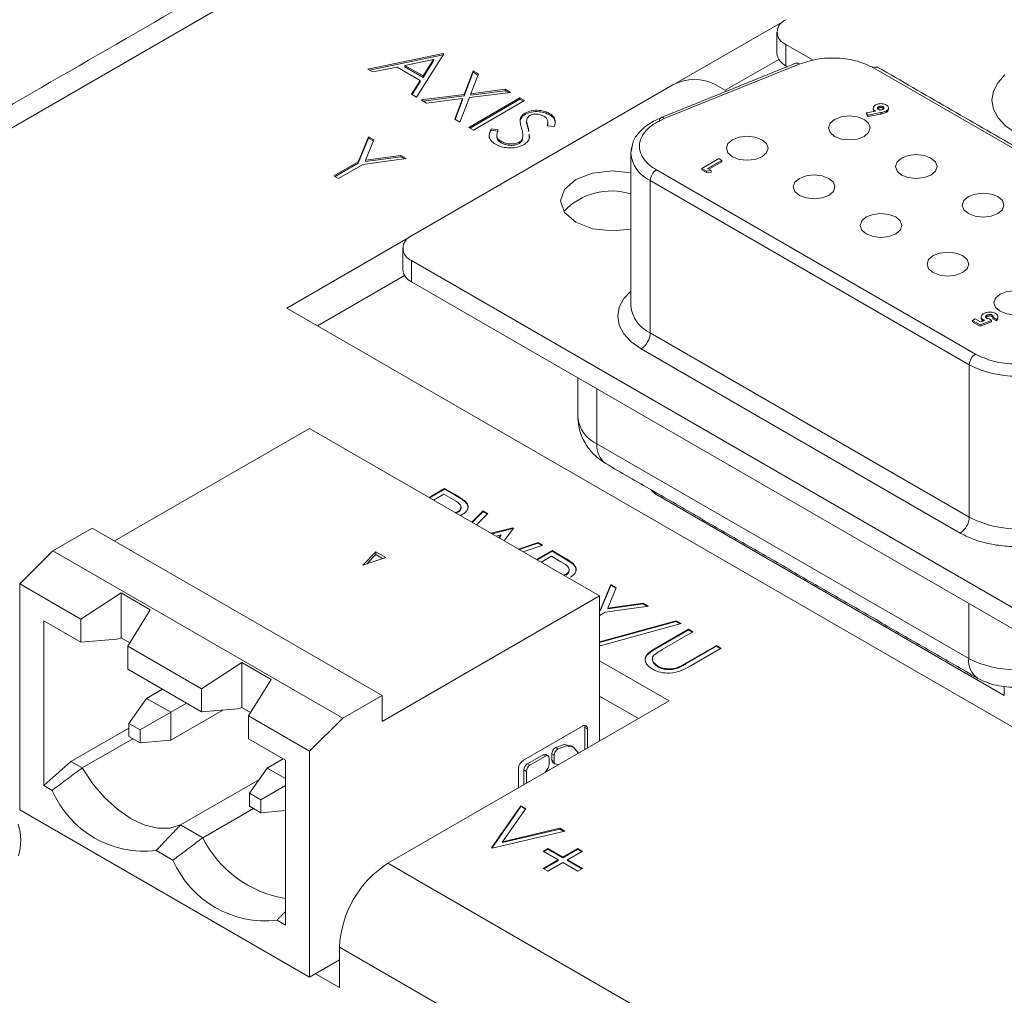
# Model space of a CAD drawing. Header units: inches. Extents: x 0.2 to 16.3, y 0.2 to 11.5.
# Tile 8 of 65: x 1.4 to 2.2, y 2.3 to 3. Entities that reach past the tile are written whole.
import ezdxf

# ---------------------------------------------------------------- set-up
doc = ezdxf.new("R2010")
doc.units = ezdxf.units.IN
doc.header["$MEASUREMENT"] = 0

msp = doc.modelspace()

# ---------------------------------------------------------------- linework, layer by layer
at = {"color": 7, "linetype": 'Continuous', "lineweight": 15}
for p, q in [((2.92775, 3.81703), (1.08173, 2.75135)), ((2.00777, 3.0255), (1.92461, 2.9775)), ((2.03045, 2.99542), (2.00945, 3.00754)), ((2.00945, 3.00754), (2.00945, 2.99121)), ((1.68833, 2.98865), (1.74625, 3.00057)), ((1.6897, 2.98786), (1.74625, 2.99949)), ((1.7388, 2.99602), (1.71668, 2.99147)), ((1.74675, 3.00028), (1.7256, 2.96713)), ((1.73072, 2.98336), (1.7388, 2.99602)), ((1.7388, 2.99495), (1.7388, 2.99602)), ((1.74625, 3.00057), (1.74675, 3.00028)), ((1.74625, 2.99949), (1.74625, 3.00057)), ((1.74625, 2.99949), (1.74625, 2.99949)), ((2.00403, 2.99613), (1.9629, 2.97238)), ((1.69218, 2.98642), (1.68833, 2.98865)), ((1.71074, 2.99025), (1.69218, 2.98642)), ((1.72855, 2.97996), (1.71074, 2.99025)), ((1.71668, 2.9904), (1.71668, 2.99147)), ((1.71668, 2.99147), (1.73072, 2.98336)), ((1.71668, 2.9904), (1.73072, 2.98229)), ((1.73072, 2.98229), (1.7388, 2.99495)), ((2.01971, 2.99248), (1.916, 2.95058)), ((2.00945, 2.99121), (2.0106, 2.99055)), ((2.29087, 2.86607), (2.07691, 2.98959)), ((1.73072, 2.98229), (1.73072, 2.98336)), ((1.76224, 2.96911), (1.76916, 2.98734)), ((1.76224, 2.96804), (1.76916, 2.98627)), ((1.77323, 2.98499), (1.76745, 2.96977)), ((1.76916, 2.98734), (1.77323, 2.98499)), ((1.76916, 2.98627), (1.76916, 2.98734)), ((1.76916, 2.98627), (1.7729, 2.98411)), ((1.72177, 2.96934), (1.72855, 2.97996)), ((1.72191, 2.86059), (1.92273, 2.97652)), ((1.72227, 2.96905), (1.72855, 2.97889)), ((1.72855, 2.97889), (1.72855, 2.97996)), ((1.76745, 2.96977), (1.7938, 2.97311)), ((1.7938, 2.97311), (1.79787, 2.97077)), ((1.7938, 2.97204), (1.7938, 2.97311)), ((1.95573, 2.97652), (1.96403, 2.97173)), ((1.7256, 2.96713), (1.72177, 2.96934)), ((1.72938, 2.96495), (1.76224, 2.96911)), ((1.7309, 2.96407), (1.76224, 2.96804)), ((1.76109, 2.9661), (1.73344, 2.9626)), ((1.75502, 2.95015), (1.76109, 2.9661)), ((1.76631, 2.96676), (1.75909, 2.9478)), ((1.76109, 2.96503), (1.76109, 2.9661)), ((1.76224, 2.96804), (1.76224, 2.96911)), ((1.76589, 2.94387), (1.80517, 2.96655)), ((1.79787, 2.97077), (1.76631, 2.96676)), ((1.76682, 2.94334), (1.80517, 2.96548)), ((1.76745, 2.9687), (1.7938, 2.97204)), ((1.76745, 2.9687), (1.76745, 2.96977)), ((1.7938, 2.97204), (1.79635, 2.97057)), ((1.80517, 2.96655), (1.8087, 2.96451)), ((1.80517, 2.96548), (1.80517, 2.96655)), ((1.80517, 2.96548), (1.80777, 2.96398)), ((1.73344, 2.9626), (1.72938, 2.96495)), ((1.75536, 2.94995), (1.76109, 2.96503)), ((1.8087, 2.96451), (1.76941, 2.94184)), ((2.08067, 2.95969), (2.08067, 2.9586)), ((2.08424, 2.95978), (2.08424, 2.95869)), ((1.8091, 2.95379), (1.8091, 2.95486)), ((1.82795, 2.95349), (1.82795, 2.95457)), ((2.07145, 2.95516), (2.07824, 2.95643)), ((2.07248, 2.95334), (2.07145, 2.95516)), ((2.07145, 2.95516), (2.07145, 2.95407)), ((2.07145, 2.95407), (2.07248, 2.95225)), ((2.08238, 2.9552), (2.07248, 2.95334)), ((2.07248, 2.95225), (2.08238, 2.95411)), ((2.07248, 2.95334), (2.07248, 2.95225)), ((2.08238, 2.9552), (2.08238, 2.95411)), ((2.08651, 2.95536), (2.08651, 2.95645)), ((1.75909, 2.9478), (1.75502, 2.95015)), ((1.76941, 2.94184), (1.76589, 2.94387)), ((1.80531, 2.94907), (1.80531, 2.95014)), ((1.8103, 2.94742), (1.8103, 2.9485)), ((1.81167, 2.94212), (1.81167, 2.94319)), ((1.83176, 2.94468), (1.82616, 2.94513)), ((1.68089, 2.91748), (1.68891, 2.93665)), ((1.68089, 2.91641), (1.68891, 2.93557)), ((1.68891, 2.93665), (1.69295, 2.93432)), ((1.68891, 2.93557), (1.68891, 2.93665)), ((1.68891, 2.93557), (1.69258, 2.93345)), ((1.78304, 2.94272), (1.78835, 2.94195)), ((1.78304, 2.94165), (1.78304, 2.94272)), ((1.78304, 2.94165), (1.78835, 2.94088)), ((1.80723, 2.93456), (1.80723, 2.93564)), ((1.69295, 2.93432), (1.68639, 2.91861)), ((1.79043, 2.93212), (1.79043, 2.9332)), ((1.80478, 2.93152), (1.80478, 2.9326)), ((1.71762, 2.92007), (1.68441, 2.91544)), ((1.68639, 2.91861), (1.71358, 2.9224)), ((1.68639, 2.91754), (1.71358, 2.92133)), ((1.71358, 2.9224), (1.71762, 2.92007)), ((1.71358, 2.92133), (1.71358, 2.9224)), ((1.71358, 2.92133), (1.71612, 2.91987)), ((1.66222, 2.9067), (1.68089, 2.91748)), ((1.66314, 2.90616), (1.68089, 2.91641)), ((1.68441, 2.91544), (1.66574, 2.90466)), ((1.68089, 2.91641), (1.68089, 2.91748)), ((1.68639, 2.91754), (1.68639, 2.91861)), ((1.94478, 2.91233), (1.95792, 2.91992)), ((1.96028, 2.91856), (1.94933, 2.91223)), ((1.95027, 2.91169), (1.96028, 2.91747)), ((1.95792, 2.91992), (1.96028, 2.91856)), ((1.96028, 2.91856), (1.96028, 2.91747)), ((1.66574, 2.90466), (1.66222, 2.9067)), ((1.91003, 2.91122), (2.15511, 2.76974)), ((1.94843, 2.91023), (1.94478, 2.91233)), ((1.94478, 2.91233), (1.94478, 2.91124)), ((1.94478, 2.91124), (1.94843, 2.90914)), ((1.95203, 2.91068), (1.94843, 2.91023)), ((1.94843, 2.91023), (1.94843, 2.90914)), ((1.94843, 2.90914), (1.95203, 2.90959)), ((1.94933, 2.91223), (1.95203, 2.91068)), ((1.95203, 2.91068), (1.95203, 2.90959)), ((1.90532, 2.90305), (2.15039, 2.76157)), ((1.90532, 2.78602), (1.90532, 2.90305)), ((1.72023, 2.85951), (1.62597, 2.8051)), ((2.26073, 2.53049), (1.72191, 2.84155)), ((1.72191, 2.84155), (1.72191, 2.82521)), ((1.71649, 2.83013), (1.64954, 2.79149)), ((1.72191, 2.82521), (2.26073, 2.51416)), ((1.62597, 2.8051), (2.9789, 2.02406)), ((2.16393, 2.79956), (2.16393, 2.79847)), ((2.16796, 2.79969), (2.16796, 2.7986)), ((2.15275, 2.79563), (2.15494, 2.7969)), ((2.15873, 2.79218), (2.15275, 2.79563)), ((2.15275, 2.79563), (2.15275, 2.79455)), ((2.15275, 2.79455), (2.15873, 2.79109)), ((2.15494, 2.7969), (2.15906, 2.79452)), ((2.16757, 2.7955), (2.15873, 2.79218)), ((2.15873, 2.79109), (2.16757, 2.79441)), ((2.15873, 2.79218), (2.15873, 2.79109)), ((2.15906, 2.79452), (2.16205, 2.79566)), ((2.16111, 2.79606), (2.16111, 2.79531)), ((2.16604, 2.79691), (2.16757, 2.7955)), ((2.16757, 2.7955), (2.16757, 2.79441)), ((2.17128, 2.79641), (2.16859, 2.79797)), ((2.16859, 2.79797), (2.16859, 2.79688)), ((2.16859, 2.79688), (2.17128, 2.79532)), ((2.17128, 2.79641), (2.17128, 2.79532)), ((2.15039, 2.64454), (1.90532, 2.78602)), ((2.14332, 2.63229), (1.89824, 2.77377)), ((2.15039, 2.76157), (2.15039, 2.64454)), ((1.86428, 2.70084), (1.86428, 2.74303)), ((1.49374, 2.62618), (1.64351, 2.71264)), ((1.64351, 2.71264), (1.86623, 2.58407)), ((1.86428, 2.70084), (2.14995, 2.53592)), ((1.73531, 2.65965), (1.74718, 2.6665)), ((1.73578, 2.65938), (1.74718, 2.66596)), ((1.74718, 2.6665), (1.75488, 2.66206)), ((1.74718, 2.66596), (1.74718, 2.6665)), ((1.74718, 2.66596), (1.75488, 2.66151)), ((1.90953, 2.66344), (1.90953, 2.66219)), ((1.74668, 2.66214), (1.73883, 2.65761)), ((1.75386, 2.65799), (1.74668, 2.66214)), ((1.75488, 2.66151), (1.75488, 2.66206)), ((1.76324, 2.65601), (1.76324, 2.65655)), ((2.17729, 2.50761), (1.90953, 2.66219)), ((1.75728, 2.64795), (1.75728, 2.64849)), ((1.76818, 2.64067), (1.7769, 2.64935)), ((1.76853, 2.64047), (1.7769, 2.6488)), ((1.7769, 2.64935), (1.78054, 2.64725)), ((1.7769, 2.6488), (1.7769, 2.64935)), ((1.7769, 2.6488), (1.78019, 2.6469)), ((1.78054, 2.64725), (1.77183, 2.63856)), ((1.4463, 2.61872), (1.47648, 2.63614)), ((1.47648, 2.63614), (1.69919, 2.50757)), ((1.78307, 2.63207), (1.79966, 2.63621)), ((1.78373, 2.63169), (1.79966, 2.63566)), ((1.80017, 2.63591), (1.79296, 2.62637)), ((1.79966, 2.63621), (1.80017, 2.63591)), ((1.79966, 2.63566), (1.79966, 2.63621)), ((1.79966, 2.63566), (1.79989, 2.63553)), ((1.79057, 2.63079), (1.78689, 2.62987)), ((1.78897, 2.62867), (1.79057, 2.63079)), ((1.78926, 2.6285), (1.79057, 2.63024)), ((1.79057, 2.63024), (1.79057, 2.63079)), ((1.4463, 2.61872), (1.4208, 2.59328)), ((1.66901, 2.49015), (1.4463, 2.61872)), ((1.69453, 2.61783), (1.68434, 2.60764)), ((1.70199, 2.61352), (1.69453, 2.61783)), ((1.69453, 2.61783), (1.69453, 2.61569)), ((1.80404, 2.61997), (1.81912, 2.62497)), ((1.80464, 2.61962), (1.81912, 2.62443)), ((1.82273, 2.62289), (1.80765, 2.61788)), ((1.8179, 2.61197), (1.82978, 2.61882)), ((1.81837, 2.61169), (1.82978, 2.61828)), ((1.81912, 2.62497), (1.82273, 2.62289)), ((1.81912, 2.62443), (1.81912, 2.62497)), ((1.81912, 2.62443), (1.82213, 2.62269)), ((1.82978, 2.61882), (1.83764, 2.61428)), ((1.82978, 2.61828), (1.82978, 2.61882)), ((1.82978, 2.61828), (1.83764, 2.61374)), ((1.68434, 2.60764), (1.70199, 2.61352)), ((1.69453, 2.61569), (1.68756, 2.60871)), ((1.69964, 2.61274), (1.69453, 2.61569)), ((1.82927, 2.61446), (1.82143, 2.60993)), ((1.83664, 2.61021), (1.82927, 2.61446)), ((1.83764, 2.61374), (1.83764, 2.61428)), ((1.846, 2.60829), (1.846, 2.60884)), ((1.84043, 2.60001), (1.84043, 2.60055)), ((1.46767, 2.56623), (1.4208, 2.59328)), ((1.4208, 2.59328), (1.4208, 2.41969)), ((1.86709, 2.57349), (1.8751, 2.59265)), ((1.86709, 2.57294), (1.8751, 2.59211)), ((1.87914, 2.59032), (1.87259, 2.57462)), ((1.8751, 2.59265), (1.87914, 2.59032)), ((1.8751, 2.59211), (1.8751, 2.59265)), ((1.8751, 2.59211), (1.87896, 2.58988)), ((1.46767, 2.56623), (1.49866, 2.58634)), ((1.49866, 2.58634), (1.52112, 2.57337)), ((1.49866, 2.58634), (1.49866, 2.55184)), ((1.69919, 2.48764), (1.86623, 2.58407)), ((1.86623, 2.58407), (1.86623, 2.47243)), ((1.52112, 2.57337), (1.50386, 2.54534)), ((1.86623, 2.57299), (1.86709, 2.57349)), ((1.86623, 2.57245), (1.86709, 2.57294)), ((1.86709, 2.57294), (1.86709, 2.57349)), ((1.90381, 2.57608), (1.87061, 2.57145)), ((1.87259, 2.57462), (1.89977, 2.57841)), ((1.87259, 2.57407), (1.89977, 2.57787)), ((1.87259, 2.57407), (1.87259, 2.57462)), ((1.89977, 2.57841), (1.90381, 2.57608)), ((1.89977, 2.57787), (1.89977, 2.57841)), ((1.89977, 2.57787), (1.90305, 2.57598)), ((2.14995, 2.57811), (2.14995, 2.53592)), ((1.43936, 2.43834), (1.43936, 2.56489)), ((1.46767, 2.54855), (1.43936, 2.56489)), ((1.46767, 2.54855), (1.46767, 2.56623)), ((1.87061, 2.57145), (1.86623, 2.56892)), ((1.86623, 2.54875), (1.92528, 2.56485)), ((1.92528, 2.56485), (1.92899, 2.56271)), ((1.92528, 2.56431), (1.92528, 2.56485)), ((1.86623, 2.54821), (1.92528, 2.56431)), ((1.92899, 2.56271), (1.86673, 2.54574)), ((1.91081, 2.54465), (1.93453, 2.55835)), ((1.91081, 2.54411), (1.93453, 2.5578)), ((1.92528, 2.56431), (1.92835, 2.56253)), ((1.93453, 2.55835), (1.93806, 2.55631)), ((1.93453, 2.5578), (1.93453, 2.55835)), ((1.93453, 2.5578), (1.93759, 2.55604)), ((1.49539, 2.55079), (1.46767, 2.54855)), ((1.49866, 2.55184), (1.49539, 2.55079)), ((1.50544, 2.54792), (1.49866, 2.55184)), ((1.93806, 2.55631), (1.91452, 2.54272)), ((1.50386, 2.54534), (1.56046, 2.51266)), ((1.50386, 2.54534), (1.50386, 2.52766)), ((1.86673, 2.54574), (1.86623, 2.54603)), ((1.91081, 2.54411), (1.91081, 2.54465)), ((1.93265, 2.53226), (1.95619, 2.54584)), ((1.93265, 2.53171), (1.95619, 2.5453)), ((1.95972, 2.54381), (1.93599, 2.53011)), ((1.95619, 2.54584), (1.95972, 2.54381)), ((1.95619, 2.5453), (1.95619, 2.54584)), ((1.95619, 2.5453), (1.95924, 2.54354)), ((1.91975, 2.50333), (1.86623, 2.53423)), ((1.90323, 2.53892), (1.90323, 2.53947)), ((1.50386, 2.52766), (1.56046, 2.49498)), ((1.56046, 2.51266), (1.59146, 2.53277)), ((1.59146, 2.53277), (1.61391, 2.5198)), ((1.59146, 2.49827), (1.59146, 2.53277)), ((1.91105, 2.52949), (1.91105, 2.53004)), ((1.92615, 2.52842), (1.92615, 2.52897)), ((1.93265, 2.53171), (1.93265, 2.53226)), ((1.61391, 2.5198), (1.59665, 2.49177)), ((1.51824, 2.50531), (1.5304, 2.51233)), ((1.56046, 2.49498), (1.56046, 2.51266)), ((2.17729, 2.51434), (2.17729, 2.50761)), ((1.51824, 2.50531), (1.50465, 2.48598)), ((1.51824, 2.50531), (1.5368, 2.4946)), ((1.66901, 2.49015), (1.69919, 2.50757)), ((1.69919, 2.50757), (1.69919, 2.48764)), ((1.89618, 2.48973), (1.86623, 2.50702)), ((1.54896, 2.50162), (1.5368, 2.4946)), ((1.58819, 2.49722), (1.56046, 2.49498)), ((1.59146, 2.49827), (1.58819, 2.49722)), ((1.59824, 2.49435), (1.59146, 2.49827)), ((1.70377, 2.37865), (1.91975, 2.50333)), ((1.5368, 2.4946), (1.51327, 2.48101)), ((1.57688, 2.4963), (1.5368, 2.47316)), ((1.5368, 2.47316), (1.5368, 2.4946)), ((1.64351, 2.46472), (1.59665, 2.49177)), ((1.59665, 2.49177), (1.59665, 2.47409)), ((1.64351, 2.46472), (1.66901, 2.49015)), ((1.46014, 2.45676), (1.50465, 2.48246)), ((1.51327, 2.48101), (1.50465, 2.48598)), ((1.50465, 2.48598), (1.50465, 2.47604)), ((1.80777, 2.45774), (1.85323, 2.48398)), ((1.85509, 2.46601), (1.85509, 2.48291)), ((1.85509, 2.48291), (1.85695, 2.48184)), ((1.85695, 2.48184), (1.85695, 2.46708)), ((1.46869, 2.45183), (1.50764, 2.47431)), ((1.51327, 2.47106), (1.50465, 2.47604)), ((1.51327, 2.47106), (1.51327, 2.48101)), ((1.62496, 2.45775), (1.59665, 2.47409)), ((1.5368, 2.47316), (1.51327, 2.47106)), ((1.8324, 2.46749), (1.83263, 2.46761)), ((1.83426, 2.46641), (1.8324, 2.46749)), ((1.83448, 2.46654), (1.83263, 2.46761)), ((1.83448, 2.46654), (1.83426, 2.46641)), ((1.61104, 2.45174), (1.6232, 2.45876)), ((1.64351, 2.29112), (1.64351, 2.46472)), ((1.81101, 2.45513), (1.82294, 2.46202)), ((1.81286, 2.45406), (1.82479, 2.46095)), ((1.82479, 2.46095), (1.82294, 2.46202)), ((1.82758, 2.45934), (1.82758, 2.45446)), ((1.82962, 2.45777), (1.82962, 2.46266)), ((1.83147, 2.46159), (1.82962, 2.46266)), ((1.83147, 2.46159), (1.83147, 2.4567)), ((1.43936, 2.43834), (1.46014, 2.45676)), ((1.46014, 2.45676), (1.46869, 2.45183)), ((1.59745, 2.43241), (1.61104, 2.45174)), ((1.62496, 2.4437), (1.61104, 2.45174)), ((1.62496, 2.45775), (1.62496, 2.3312)), ((1.80405, 2.43654), (1.80405, 2.4513)), ((1.81286, 2.45406), (1.81101, 2.45513)), ((1.83147, 2.4567), (1.82962, 2.45777)), ((1.83489, 2.45435), (1.83304, 2.45471)), ((1.80822, 2.43895), (1.80822, 2.45031)), ((1.81008, 2.44924), (1.80822, 2.45031)), ((1.81008, 2.44924), (1.81008, 2.44002)), ((1.44578, 2.43463), (1.43936, 2.43834)), ((1.54439, 2.40812), (1.60495, 2.44308)), ((1.62496, 2.43835), (1.60606, 2.42744)), ((1.60606, 2.42744), (1.59745, 2.43241)), ((1.59745, 2.43241), (1.59745, 2.42247)), ((1.59745, 2.42247), (1.60606, 2.41749)), ((1.60606, 2.41749), (1.60606, 2.42744)), ((1.78321, 2.3905), (1.80587, 2.42277)), ((1.78348, 2.39034), (1.80587, 2.42222)), ((1.80587, 2.42277), (1.80965, 2.42059)), ((1.80587, 2.42222), (1.80587, 2.42277)), ((1.80587, 2.42222), (1.80938, 2.4202)), ((1.4208, 2.41969), (1.64351, 2.29112)), ((1.60043, 2.42074), (1.56148, 2.39826)), ((1.62496, 2.41918), (1.60606, 2.41749)), ((1.80965, 2.42059), (1.79178, 2.39516)), ((1.42106, 2.40278), (1.41956, 2.40877)), ((1.54439, 2.40812), (1.56148, 2.39826)), ((1.42162, 2.39642), (1.42106, 2.40278)), ((1.83961, 2.40329), (1.78371, 2.3902)), ((1.79178, 2.39516), (1.83584, 2.40547)), ((1.79178, 2.39461), (1.83584, 2.40492)), ((1.83584, 2.40547), (1.83961, 2.40329)), ((1.83584, 2.40492), (1.83584, 2.40547)), ((1.83584, 2.40492), (1.83894, 2.40313)), ((1.42124, 2.39005), (1.42162, 2.39642)), ((1.78371, 2.3902), (1.78321, 2.3905)), ((1.79178, 2.39461), (1.79178, 2.39516)), ((1.41996, 2.38425), (1.42124, 2.39005)), ((1.53858, 2.38106), (1.52574, 2.38847)), ((1.82299, 2.38788), (1.82652, 2.38991)), ((1.83458, 2.38119), (1.82299, 2.38788)), ((1.82347, 2.38761), (1.82652, 2.38937)), ((1.82652, 2.38991), (1.8381, 2.38323)), ((1.82652, 2.38937), (1.82652, 2.38991)), ((1.82652, 2.38937), (1.8381, 2.38268)), ((1.8381, 2.38323), (1.84969, 2.38991)), ((1.8381, 2.38268), (1.84969, 2.38937)), ((1.8381, 2.38268), (1.8381, 2.38323)), ((1.85321, 2.38788), (1.84163, 2.38119)), ((1.84969, 2.38991), (1.85321, 2.38788)), ((1.84969, 2.38937), (1.84969, 2.38991)), ((1.84969, 2.38937), (1.85274, 2.38761)), ((1.70377, 2.37865), (2.20185, 2.09111)), ((1.82299, 2.3745), (1.83458, 2.38119)), ((1.82347, 2.37423), (1.83458, 2.38065)), ((1.8381, 2.37916), (1.82652, 2.37247)), ((1.83458, 2.38065), (1.83458, 2.38119)), ((1.84969, 2.37247), (1.8381, 2.37916)), ((1.84163, 2.38119), (1.85321, 2.3745)), ((1.84163, 2.38065), (1.84163, 2.38119)), ((1.84163, 2.38065), (1.85274, 2.37423)), ((1.82652, 2.37247), (1.82299, 2.3745)), ((1.85321, 2.3745), (1.84969, 2.37247)), ((1.62496, 2.3312), (1.61854, 2.3349)), ((1.66652, 2.28312), (1.66652, 2.31415)), ((1.66652, 2.31415), (2.20185, 2.00511)), ((1.66652, 2.3044), (1.64351, 2.29112)), ((1.64809, 2.29376), (1.66652, 2.28312))]:
    msp.add_line(p, q, dxfattribs=at)
at = {"color": 7, "linetype": 'Continuous', "lineweight": 15, "flags": 128}
for points in [[(2.07691, 2.98959), (2.07783, 2.99002), (2.07871, 2.99022), (2.07953, 2.99019), (2.08024, 2.98992), (2.08024, 2.98992)], [(2.18579, 2.93976), (2.17816, 2.94513), (2.17249, 2.95125), (2.169, 2.95789), (2.16782, 2.9648), (2.169, 2.97171), (2.17249, 2.97835), (2.17782, 2.98418)], [(1.916, 2.95058), (1.91525, 2.95109), (1.91454, 2.95137), (1.91387, 2.95141), (1.9133, 2.95121), (1.91282, 2.95078), (1.91247, 2.95013), (1.91225, 2.94929), (1.91218, 2.94828)], [(2.04695, 2.95001), (2.04348, 2.94702), (2.04226, 2.94348), (2.04348, 2.93995), (2.04695, 2.93695), (2.05214, 2.93495), (2.05826, 2.93424), (2.06438, 2.93495), (2.06957, 2.93695), (2.07304, 2.93995), (2.07426, 2.94348), (2.07304, 2.94702), (2.06957, 2.95001), (2.06438, 2.95201), (2.05826, 2.95272), (2.05214, 2.95201), (2.04695, 2.95001)], [(1.96846, 2.93436), (1.96499, 2.93137), (1.96377, 2.92783), (1.96499, 2.9243), (1.96846, 2.9213), (1.97365, 2.9193), (1.97977, 2.9186), (1.98589, 2.9193), (1.99108, 2.9213), (1.99455, 2.9243), (1.99577, 2.92783), (1.99455, 2.93137), (1.99108, 2.93436), (1.98589, 2.93637), (1.97977, 2.93707), (1.97365, 2.93637), (1.96846, 2.93436)], [(1.89099, 2.92891), (1.89048, 2.92659), (1.89028, 2.92401)], [(2.09833, 2.92035), (2.09486, 2.91735), (2.09364, 2.91382), (2.09486, 2.91028), (2.09833, 2.90729), (2.10352, 2.90529), (2.10964, 2.90458), (2.11577, 2.90529), (2.12096, 2.90729), (2.12442, 2.91028), (2.12564, 2.91382), (2.12442, 2.91735), (2.12096, 2.92035), (2.11577, 2.92235), (2.10964, 2.92306), (2.10352, 2.92235), (2.09833, 2.92035)], [(1.89028, 2.90903), (1.8763, 2.91049), (1.86099, 2.90873), (1.84801, 2.90373), (1.83934, 2.89624), (1.8363, 2.8874), (1.83934, 2.87856), (1.84801, 2.87107), (1.86099, 2.86607), (1.8763, 2.86431), (1.89028, 2.86577)], [(2.01984, 2.9047), (2.01637, 2.90171), (2.01515, 2.89817), (2.01637, 2.89464), (2.01984, 2.89164), (2.02503, 2.88964), (2.03115, 2.88893), (2.03728, 2.88964), (2.04247, 2.89164), (2.04594, 2.89464), (2.04715, 2.89817), (2.04594, 2.90171), (2.04247, 2.9047), (2.03728, 2.9067), (2.03115, 2.90741), (2.02503, 2.9067), (2.01984, 2.9047)], [(2.14971, 2.89069), (2.14624, 2.88769), (2.14503, 2.88416), (2.14624, 2.88062), (2.14971, 2.87762), (2.1549, 2.87562), (2.16103, 2.87492), (2.16715, 2.87562), (2.17234, 2.87762), (2.17581, 2.88062), (2.17703, 2.88416), (2.17581, 2.88769), (2.17234, 2.89069), (2.16715, 2.89269), (2.16103, 2.89339), (2.1549, 2.89269), (2.14971, 2.89069)], [(2.07122, 2.87504), (2.06775, 2.87204), (2.06654, 2.86851), (2.06775, 2.86497), (2.07122, 2.86198), (2.07641, 2.85997), (2.08254, 2.85927), (2.08866, 2.85997), (2.09385, 2.86198), (2.09732, 2.86497), (2.09854, 2.86851), (2.09732, 2.87204), (2.09385, 2.87504), (2.08866, 2.87704), (2.08254, 2.87774), (2.07641, 2.87704), (2.07122, 2.87504)], [(2.12261, 2.84538), (2.11914, 2.84238), (2.11792, 2.83885), (2.11914, 2.83531), (2.12261, 2.83231), (2.1278, 2.83031), (2.13392, 2.82961), (2.14004, 2.83031), (2.14523, 2.83231), (2.1487, 2.83531), (2.14992, 2.83885), (2.1487, 2.84238), (2.14523, 2.84538), (2.14004, 2.84738), (2.13392, 2.84808), (2.1278, 2.84738), (2.12261, 2.84538)], [(1.89824, 2.77377), (1.89062, 2.77913), (1.88495, 2.78525), (1.88146, 2.7919), (1.88028, 2.7988), (1.88146, 2.80571), (1.88495, 2.81235), (1.89028, 2.81818)], [(2.17399, 2.81571), (2.17052, 2.81272), (2.1693, 2.80918), (2.17052, 2.80565), (2.17399, 2.80265), (2.17918, 2.80065), (2.1853, 2.79995), (2.19143, 2.80065), (2.19662, 2.80265), (2.20009, 2.80565), (2.2013, 2.80918), (2.20009, 2.81272), (2.19662, 2.81571), (2.19143, 2.81772), (2.1853, 2.81842), (2.17918, 2.81772), (2.17399, 2.81571)], [(1.90953, 2.66219), (1.90726, 2.66382), (1.90568, 2.66566)], [(1.83263, 2.46761), (1.83906, 2.46985), (1.84448, 2.46879)], [(1.85014, 2.46315), (1.85, 2.46348), (1.84637, 2.4677), (1.84092, 2.46878), (1.83448, 2.46654)], [(1.54439, 2.40812), (1.53615, 2.40558), (1.52687, 2.40553), (1.51689, 2.40798), (1.50654, 2.41283), (1.49619, 2.41992), (1.48621, 2.42901), (1.47693, 2.43977), (1.46869, 2.45183)], [(1.83457, 2.45416), (1.8345, 2.45426), (1.83422, 2.45458)], [(1.82601, 2.45065), (1.82415, 2.44813), (1.82416, 2.44815)]]:
    msp.add_lwpolyline(points, dxfattribs=at)
at = {"color": 7, "linetype": 'Continuous', "lineweight": 15}
for centre, radius, start, end in [((2.01307, 3.01706), 0.01019, 110.78354, 249.2164), ((2.0143, 3.0019), 0.01174, 185.69477, 245.62523), ((2.01785, 2.99078), 0.00252, 42.45886, 104.64318), ((1.93923, 2.94468), 0.03586, 62.60976, 117.39025), ((1.91553, 2.92626), 0.02535, 185.08862, 246.23144), ((1.91555, 2.90259), 0.01025, 122.60546, 177.3943), ((1.87526, 2.84523), 0.0498, 72.44271, 136.92615), ((1.72553, 2.85107), 0.01019, 110.78358, 249.21642), ((1.72676, 2.8359), 0.01174, 185.69529, 245.62496), ((1.91597, 2.80953), 0.02582, 185.69478, 245.62528), ((1.88996, 2.78671), 0.01537, 302.6051, 357.39474), ((2.16063, 2.76111), 0.01025, 122.60546, 177.3943), ((2.18669, 2.83163), 0.0789, 242.6097, 297.39032), ((1.87465, 2.72374), 0.02515, 185.6948, 245.62524), ((1.88096, 2.6992), 0.01677, 174.37907, 234.30891), ((2.18627, 2.71174), 0.07618, 241.90123, 303.88607), ((2.13504, 2.64523), 0.01537, 302.6051, 357.39474), ((2.1658, 2.53391), 0.01598, 172.74647, 235.96002), ((2.1853, 2.60416), 0.07685, 242.60972, 297.39029), ((1.85468, 2.4822), 0.0023, 350.7866, 129.20311), ((1.85174, 2.48303), 0.00335, 357.89204, 25.74229), ((1.83567, 2.46238), 0.00606, 122.60552, 177.39448), ((1.83752, 2.46131), 0.00606, 122.60552, 177.39448), ((1.82409, 2.46041), 0.00198, 65.68535, 125.61841), ((1.82588, 2.45962), 0.00172, 350.78654, 129.20271), ((1.81212, 2.45093), 0.00808, 122.60562, 177.39422), ((1.81427, 2.45003), 0.00606, 122.60533, 177.39467), ((1.81613, 2.44896), 0.00606, 122.60533, 177.39467), ((1.82148, 2.45475), 0.00611, 317.88545, 357.23096), ((1.83158, 2.45757), 0.00197, 174.1844, 234.50437), ((1.83314, 2.45641), 0.0017, 169.98319, 266.60043), ((1.51669, 2.46512), 0.07718, 203.2692, 276.73617), ((1.6385, 2.43668), 0.08607, 206.51355, 260.9434), ((1.60948, 2.41155), 0.07718, 203.2692, 276.73618), ((1.74738, 2.31047), 0.08094, 122.60548, 177.39449)]:
    msp.add_arc(centre, radius, start, end, dxfattribs=at)
for points in [[(2.90142, 3.81964), (1.0554, 2.75396)], [(2.00262, 3.01706), (2.00262, 3.00073)], [(2.01721, 2.99322), (1.9135, 2.95131)], [(2.08024, 2.98992), (2.07982, 2.9901)], [(2.2942, 2.8664), (2.08024, 2.98992)], [(2.07663, 2.95874), (2.07663, 2.95866)], [(2.07663, 2.95866), (2.07663, 2.95765)], [(2.08424, 2.95869), (2.08467, 2.95831)], [(1.8103, 2.94899), (1.8103, 2.94765)], [(1.81035, 2.94778), (1.8103, 2.94742)], [(1.81167, 2.94319), (1.81191, 2.94082)], [(1.82651, 2.94664), (1.82651, 2.94798)], [(1.78732, 2.93818), (1.78732, 2.93684)], [(1.81213, 2.93753), (1.81231, 2.93562)], [(1.89143, 2.92953), (1.89028, 2.92394)], [(1.89028, 2.92401), (1.89028, 2.80697)], [(1.71508, 2.85107), (1.71508, 2.83474)], [(2.15949, 2.79838), (2.15949, 2.79729)], [(2.17236, 2.79855), (2.17236, 2.79857)], [(2.17236, 2.79748), (2.17236, 2.79854)], [(1.84963, 2.75148), (1.84963, 2.72125)], [(1.87118, 2.68558), (2.15685, 2.52066)], [(1.75559, 2.64794), (1.75728, 2.64849)], [(1.76082, 2.64646), (1.75927, 2.64581)], [(1.83866, 2.59998), (1.84043, 2.60055)], [(1.84634, 2.46772), (1.84448, 2.46879)], [(1.82676, 2.46115), (1.82491, 2.46222)], [(1.46869, 2.45183), (1.44578, 2.43463)], [(1.83043, 2.45597), (1.83229, 2.4549)], [(1.52574, 2.38847), (1.54439, 2.40812)], [(1.56148, 2.39826), (1.53858, 2.38106)], [(1.61854, 2.3349), (1.62496, 2.34167)]]:
    msp.add_open_spline(points, degree=1, dxfattribs=at)
for points, knots in [([(2.01971, 2.99248), (2.02412, 2.99392), (2.03323, 2.99687), (2.04929, 2.99755), (2.06492, 2.99527), (2.07299, 2.99145), (2.07691, 2.98959)], [0, 0, 0, 0, 0.242229, 0.5, 0.757771, 1, 1, 1, 1]), ([(2.07824, 2.95643), (2.07778, 2.95676), (2.07687, 2.9574), (2.07653, 2.95861), (2.0768, 2.95975), (2.07756, 2.96058), (2.07822, 2.96099), (2.07844, 2.96113)], [0, 0, 0, 0, 0.2356584, 0.4734594, 0.6782376, 0.8919283, 1, 1, 1, 1]), ([(2.07844, 2.96113), (2.07907, 2.96142), (2.08021, 2.96196), (2.08234, 2.96217), (2.08432, 2.96204), (2.08573, 2.96161), (2.08639, 2.96126), (2.08656, 2.96117)], [0, 0, 0, 0, 0.265854, 0.483421, 0.700322, 0.923017, 1, 1, 1, 1]), ([(2.08054, 2.95763), (2.08033, 2.95779), (2.07992, 2.95808), (2.0798, 2.95861), (2.07995, 2.95911), (2.0803, 2.95945), (2.08058, 2.95963), (2.08067, 2.95969)], [0, 0, 0, 0, 0.255148, 0.484144, 0.679533, 0.905614, 1, 1, 1, 1]), ([(2.08005, 2.95806), (2.08016, 2.95819), (2.08033, 2.95839), (2.08058, 2.95855), (2.08067, 2.9586)], [0, 0, 0, 0, 0.666549, 1, 1, 1, 1]), ([(2.08067, 2.95969), (2.08095, 2.95982), (2.08144, 2.96006), (2.08237, 2.96019), (2.08319, 2.96016), (2.08383, 2.95999), (2.08412, 2.95984), (2.08424, 2.95978)], [0, 0, 0, 0, 0.269973, 0.485204, 0.699885, 0.879714, 1, 1, 1, 1]), ([(2.08067, 2.9586), (2.08095, 2.95873), (2.08144, 2.95897), (2.08237, 2.9591), (2.08319, 2.95907), (2.08383, 2.9589), (2.08412, 2.95875), (2.08424, 2.95869)], [0, 0, 0, 0, 0.269973, 0.485204, 0.699885, 0.879714, 1, 1, 1, 1]), ([(2.08424, 2.95978), (2.08443, 2.95964), (2.08478, 2.95938), (2.08491, 2.95889), (2.08481, 2.95841), (2.08447, 2.95802), (2.08416, 2.95782), (2.08404, 2.95774)], [0, 0, 0, 0, 0.223144, 0.432961, 0.639353, 0.865284, 1, 1, 1, 1]), ([(2.08656, 2.96117), (2.08704, 2.96083), (2.08791, 2.96021), (2.0883, 2.95906), (2.08812, 2.95793), (2.08743, 2.95703), (2.08672, 2.95658), (2.08651, 2.95645)], [0, 0, 0, 0, 0.247322, 0.450487, 0.652471, 0.897025, 1, 1, 1, 1]), ([(2.08821, 2.95776), (2.08821, 2.95794), (2.08821, 2.9583), (2.08821, 2.95866), (2.08821, 2.95885)], [0, 0, 0, 0, 0.4999817, 1, 1, 1, 1]), ([(1.80531, 2.95014), (1.80564, 2.95113), (1.80622, 2.95289), (1.80822, 2.95426), (1.8091, 2.95486)], [0, 0, 0, 0, 0.55984, 1, 1, 1, 1]), ([(1.80531, 2.94907), (1.80564, 2.95006), (1.80622, 2.95182), (1.80822, 2.95319), (1.8091, 2.95379)], [0, 0, 0, 0, 0.55984, 1, 1, 1, 1]), ([(1.8091, 2.95486), (1.81066, 2.95557), (1.81379, 2.95698), (1.8195, 2.95718), (1.82439, 2.9563), (1.82676, 2.95514), (1.82795, 2.95457)], [0, 0, 0, 0, 0.279552, 0.558798, 0.779377, 1, 1, 1, 1]), ([(1.8091, 2.95379), (1.81066, 2.9545), (1.81379, 2.95591), (1.8195, 2.95611), (1.82439, 2.95522), (1.82676, 2.95407), (1.82795, 2.95349)], [0, 0, 0, 0, 0.279552, 0.558798, 0.779377, 1, 1, 1, 1]), ([(1.81279, 2.95292), (1.81229, 2.95258), (1.81128, 2.95189), (1.81033, 2.95036), (1.81031, 2.9492), (1.8103, 2.9485)], [0, 0, 0, 0, 0.279946, 0.559775, 1, 1, 1, 1]), ([(1.82352, 2.95247), (1.82267, 2.95289), (1.82095, 2.95374), (1.81781, 2.95414), (1.81487, 2.9539), (1.81348, 2.95325), (1.81279, 2.95292)], [0, 0, 0, 0, 0.280274, 0.559932, 0.77992, 1, 1, 1, 1]), ([(1.82616, 2.94513), (1.82633, 2.94601), (1.8266, 2.94746), (1.82644, 2.94949), (1.82547, 2.95116), (1.82417, 2.95203), (1.82352, 2.95247)], [0, 0, 0, 0, 0.340408, 0.560481, 0.78018, 1, 1, 1, 1]), ([(1.82795, 2.95457), (1.82904, 2.9538), (1.83122, 2.95227), (1.8327, 2.94875), (1.83212, 2.94623), (1.83176, 2.94468)], [0, 0, 0, 0, 0.279749, 0.5595, 1, 1, 1, 1]), ([(1.82795, 2.95349), (1.82906, 2.95273), (1.83128, 2.95119), (1.8319, 2.94923), (1.83221, 2.94824)], [0, 0, 0, 0, 0.4999982, 1, 1, 1, 1]), ([(1.91351, 2.95131), (1.91043, 2.94987), (1.90397, 2.94684), (1.89667, 2.94031), (1.89219, 2.9343), (1.89159, 2.93052), (1.89143, 2.92953)], [0, 0, 0, 0, 0.271965, 0.57026, 0.887298, 1, 1, 1, 1]), ([(1.91003, 2.91122), (1.90805, 2.9125), (1.90394, 2.91517), (1.8996, 2.92013), (1.89701, 2.92575), (1.89672, 2.93172), (1.8988, 2.93757), (1.90305, 2.94284), (1.90881, 2.9473), (1.91366, 2.94951), (1.916, 2.95058)], [0, 0, 0, 0, 0.114511, 0.237561, 0.367044, 0.5, 0.632956, 0.762439, 0.885489, 1, 1, 1, 1]), ([(2.07664, 2.95765), (2.07664, 2.95728), (2.07665, 2.95677), (2.0771, 2.95635), (2.07722, 2.95624)], [0, 0, 0, 0, 0.741037, 1, 1, 1, 1]), ([(2.08404, 2.95774), (2.08377, 2.95761), (2.08328, 2.95737), (2.08235, 2.95724), (2.08149, 2.95727), (2.08089, 2.95745), (2.08062, 2.95759), (2.08054, 2.95763)], [0, 0, 0, 0, 0.266719, 0.491838, 0.717238, 0.920608, 1, 1, 1, 1]), ([(2.08651, 2.95645), (2.0859, 2.95617), (2.08498, 2.95575), (2.0835, 2.95543), (2.08275, 2.95528), (2.08238, 2.9552)], [0, 0, 0, 0, 0.4926198, 0.7459722, 1, 1, 1, 1]), ([(2.08238, 2.95411), (2.08279, 2.9542), (2.08363, 2.95437), (2.08511, 2.95469), (2.08598, 2.95511), (2.08651, 2.95536)], [0, 0, 0, 0, 0.28366, 0.567489, 1, 1, 1, 1]), ([(2.08651, 2.95536), (2.08697, 2.9557), (2.08789, 2.95638), (2.08833, 2.9573), (2.08821, 2.95774), (2.0882, 2.95776)], [0, 0, 0, 0, 0.490785, 0.983675, 1, 1, 1, 1]), ([(1.80641, 2.94334), (1.80603, 2.9446), (1.80536, 2.94685), (1.80533, 2.94914), (1.80531, 2.95014)], [0, 0, 0, 0, 0.56041, 1, 1, 1, 1]), ([(1.80723, 2.93564), (1.80731, 2.93708), (1.80746, 2.93967), (1.80673, 2.94222), (1.80641, 2.94334)], [0, 0, 0, 0, 0.559495, 1, 1, 1, 1]), ([(1.8103, 2.9485), (1.81052, 2.9475), (1.81091, 2.94573), (1.81144, 2.94397), (1.81167, 2.94319)], [0, 0, 0, 0, 0.559907, 1, 1, 1, 1]), ([(1.8103, 2.94742), (1.81052, 2.94643), (1.81091, 2.94466), (1.81144, 2.94289), (1.81167, 2.94212)], [0, 0, 0, 0, 0.559907, 1, 1, 1, 1]), ([(1.8263, 2.94512), (1.82644, 2.94565), (1.82658, 2.9462), (1.82651, 2.94675), (1.82651, 2.94678)], [0, 0, 0, 0, 0.9551871, 1, 1, 1, 1]), ([(1.78174, 2.9357), (1.78167, 2.93585), (1.78085, 2.93781), (1.78199, 2.93981), (1.78304, 2.94165)], [0, 0, 0, 0, 0.0764343, 1, 1, 1, 1]), ([(1.7864, 2.93087), (1.78509, 2.93179), (1.78247, 2.93364), (1.78096, 2.93793), (1.78225, 2.9409), (1.78304, 2.94272)], [0, 0, 0, 0, 0.279879, 0.559665, 1, 1, 1, 1]), ([(1.78835, 2.94195), (1.78772, 2.94024), (1.78685, 2.93786), (1.78818, 2.93479), (1.78968, 2.93373), (1.79043, 2.9332)], [0, 0, 0, 0, 0.55932, 0.779783, 1, 1, 1, 1]), ([(1.78766, 2.93695), (1.78755, 2.93655), (1.78725, 2.93547), (1.78824, 2.93372), (1.7897, 2.93266), (1.79043, 2.93212)], [0, 0, 0, 0, 0.228977, 0.614703, 1, 1, 1, 1]), ([(1.80478, 2.9326), (1.80547, 2.9331), (1.80669, 2.93401), (1.80706, 2.93514), (1.80723, 2.93564)], [0, 0, 0, 0, 0.558988, 1, 1, 1, 1]), ([(1.81213, 2.9386), (1.81232, 2.93765), (1.81273, 2.93574), (1.81135, 2.93285), (1.80928, 2.9313), (1.80825, 2.93053)], [0, 0, 0, 0, 0.326721, 0.663706, 1, 1, 1, 1]), ([(1.80825, 2.93053), (1.80642, 2.92973), (1.80277, 2.92812), (1.7962, 2.92796), (1.7905, 2.92886), (1.78776, 2.9302), (1.7864, 2.93087)], [0, 0, 0, 0, 0.2791837, 0.5590853, 0.7794466, 1, 1, 1, 1]), ([(1.79043, 2.9332), (1.79159, 2.93265), (1.79391, 2.93155), (1.79808, 2.93098), (1.80198, 2.93134), (1.80385, 2.93218), (1.80478, 2.9326)], [0, 0, 0, 0, 0.280276, 0.560147, 0.780153, 1, 1, 1, 1]), ([(1.79043, 2.93212), (1.79159, 2.93158), (1.79391, 2.93048), (1.79808, 2.92991), (1.80198, 2.93027), (1.80385, 2.93111), (1.80478, 2.93152)], [0, 0, 0, 0, 0.280276, 0.560147, 0.780153, 1, 1, 1, 1]), ([(1.80478, 2.93152), (1.80547, 2.93203), (1.80669, 2.93294), (1.80706, 2.93407), (1.80723, 2.93456)], [0, 0, 0, 0, 0.558988, 1, 1, 1, 1]), ([(2.16111, 2.79606), (2.16063, 2.7964), (2.15976, 2.79701), (2.1594, 2.79816), (2.15961, 2.79924), (2.16039, 2.80017), (2.16116, 2.80067), (2.16149, 2.80087)], [0, 0, 0, 0, 0.241211, 0.436073, 0.630152, 0.843694, 1, 1, 1, 1]), ([(2.16149, 2.80087), (2.16219, 2.80121), (2.16347, 2.80182), (2.16586, 2.80207), (2.16804, 2.80193), (2.16957, 2.80146), (2.17027, 2.80108), (2.17045, 2.80098)], [0, 0, 0, 0, 0.271691, 0.491673, 0.7113, 0.922772, 1, 1, 1, 1]), ([(2.16393, 2.79956), (2.16363, 2.79936), (2.16313, 2.79901), (2.16291, 2.79838), (2.163, 2.79788), (2.16332, 2.79752), (2.16357, 2.79737), (2.16365, 2.79732)], [0, 0, 0, 0, 0.312611, 0.531029, 0.749503, 0.916448, 1, 1, 1, 1]), ([(2.16796, 2.79969), (2.16769, 2.79982), (2.16717, 2.80006), (2.1662, 2.80015), (2.16525, 2.80008), (2.16448, 2.79986), (2.16408, 2.79964), (2.16393, 2.79956)], [0, 0, 0, 0, 0.227568, 0.439245, 0.634111, 0.860924, 1, 1, 1, 1]), ([(2.16393, 2.79847), (2.16428, 2.79864), (2.16487, 2.79893), (2.16595, 2.79906), (2.16688, 2.79901), (2.16756, 2.79882), (2.16787, 2.79865), (2.16796, 2.7986)], [0, 0, 0, 0, 0.301128, 0.508567, 0.715495, 0.918719, 1, 1, 1, 1]), ([(2.16859, 2.79797), (2.16869, 2.79823), (2.16886, 2.79865), (2.16856, 2.79927), (2.16817, 2.79955), (2.16796, 2.79969)], [0, 0, 0, 0, 0.422219, 0.700061, 1, 1, 1, 1]), ([(2.17045, 2.80098), (2.17103, 2.80057), (2.17204, 2.79985), (2.17247, 2.79855), (2.17222, 2.7974), (2.17159, 2.79673), (2.17128, 2.79641)], [0, 0, 0, 0, 0.31447, 0.547291, 0.78004, 1, 1, 1, 1]), ([(2.15952, 2.79729), (2.15954, 2.79696), (2.15957, 2.79627), (2.1603, 2.79548), (2.16092, 2.79509), (2.16111, 2.79497)], [0, 0, 0, 0, 0.3820178, 0.805516, 1, 1, 1, 1]), ([(2.16205, 2.79566), (2.16197, 2.79569), (2.1618, 2.79575), (2.16147, 2.79587), (2.16126, 2.79598), (2.16111, 2.79606)], [0, 0, 0, 0, 0.253811, 0.507791, 1, 1, 1, 1]), ([(2.16315, 2.79776), (2.16322, 2.79787), (2.16339, 2.79814), (2.16373, 2.79835), (2.16393, 2.79847)], [0, 0, 0, 0, 0.420926, 1, 1, 1, 1]), ([(2.16365, 2.79732), (2.16387, 2.79722), (2.16437, 2.79699), (2.16524, 2.7969), (2.16582, 2.7969), (2.16604, 2.79691)], [0, 0, 0, 0, 0.324565, 0.736505, 1, 1, 1, 1]), ([(2.16796, 2.7986), (2.16823, 2.79844), (2.16853, 2.79826), (2.16859, 2.79803), (2.1686, 2.79802)], [0, 0, 0, 0, 0.94345, 1, 1, 1, 1]), ([(2.17128, 2.79532), (2.17173, 2.79579), (2.17239, 2.79648), (2.1723, 2.79724), (2.17228, 2.79748)], [0, 0, 0, 0, 0.688071, 1, 1, 1, 1]), ([(2.21827, 2.76974), (2.21388, 2.76769), (2.20712, 2.76453), (2.19583, 2.76256), (2.18669, 2.76199), (2.17755, 2.76256), (2.16626, 2.76453), (2.1595, 2.76769), (2.15511, 2.76974)], [0, 0, 0, 0, 0.239457, 0.368361, 0.5, 0.631639, 0.760543, 1, 1, 1, 1]), ([(1.84963, 2.72125), (1.84994, 2.71762), (1.85055, 2.71042), (1.8554, 2.70029), (1.86234, 2.69156), (1.86831, 2.68752), (1.87118, 2.68558)], [0, 0, 0, 0, 0.263974, 0.523684, 0.771052, 1, 1, 1, 1]), ([(1.75728, 2.64849), (1.75823, 2.64924), (1.75965, 2.65038), (1.75998, 2.65224), (1.75919, 2.65499), (1.75623, 2.65666), (1.75386, 2.65799)], [0, 0, 0, 0, 0.248969, 0.37473, 0.500383, 1, 1, 1, 1]), ([(1.75488, 2.66206), (1.75657, 2.66109), (1.75958, 2.65936), (1.76212, 2.65741), (1.76324, 2.65655)], [0, 0, 0, 0, 0.560314, 1, 1, 1, 1]), ([(1.75488, 2.66151), (1.75657, 2.66054), (1.75958, 2.65882), (1.76212, 2.65686), (1.76324, 2.65601)], [0, 0, 0, 0, 0.560314, 1, 1, 1, 1]), ([(1.76324, 2.65655), (1.764, 2.65561), (1.76553, 2.65374), (1.76534, 2.65078), (1.76362, 2.64828), (1.76175, 2.64707), (1.76082, 2.64646)], [0, 0, 0, 0, 0.279706, 0.559381, 0.779507, 1, 1, 1, 1]), ([(1.76324, 2.65601), (1.76406, 2.65507), (1.76545, 2.65348), (1.76515, 2.65172), (1.76503, 2.651)], [0, 0, 0, 0, 0.5905328, 1, 1, 1, 1]), ([(1.75728, 2.64795), (1.75821, 2.6487), (1.75961, 2.64983), (1.75999, 2.65145), (1.75977, 2.65211), (1.75969, 2.65233)], [0, 0, 0, 0, 0.574051, 0.864018, 1, 1, 1, 1]), ([(2.23694, 2.63702), (2.2344, 2.63517), (2.22914, 2.63132), (2.21855, 2.62675), (2.20601, 2.62339), (2.19209, 2.62174), (2.17788, 2.62197), (2.16452, 2.62402), (2.15272, 2.62746), (2.14638, 2.63072), (2.14332, 2.63229)], [0, 0, 0, 0, 0.114511, 0.237561, 0.367044, 0.5, 0.632956, 0.762439, 0.885489, 1, 1, 1, 1]), ([(1.84043, 2.60055), (1.84097, 2.60091), (1.84203, 2.60162), (1.84282, 2.60298), (1.84304, 2.60438), (1.84205, 2.60717), (1.83904, 2.60886), (1.83664, 2.61021)], [0, 0, 0, 0, 0.125308, 0.250617, 0.375954, 0.50128, 1, 1, 1, 1]), ([(1.83764, 2.61428), (1.83931, 2.61332), (1.8423, 2.61161), (1.84487, 2.60968), (1.846, 2.60884)], [0, 0, 0, 0, 0.560239, 1, 1, 1, 1]), ([(1.83764, 2.61374), (1.83931, 2.61278), (1.8423, 2.61106), (1.84487, 2.60914), (1.846, 2.60829)], [0, 0, 0, 0, 0.560239, 1, 1, 1, 1]), ([(1.84043, 2.60001), (1.84097, 2.60036), (1.84204, 2.60108), (1.84279, 2.60243), (1.84307, 2.60353), (1.84283, 2.60414), (1.84277, 2.60429)], [0, 0, 0, 0, 0.300609, 0.601221, 0.901902, 1, 1, 1, 1]), ([(1.846, 2.60884), (1.84683, 2.60789), (1.84847, 2.60599), (1.84842, 2.60297), (1.8468, 2.60038), (1.8449, 2.59913), (1.84395, 2.59851)], [0, 0, 0, 0, 0.279797, 0.5595, 0.779626, 1, 1, 1, 1]), ([(1.846, 2.60829), (1.84688, 2.60734), (1.84842, 2.60567), (1.84818, 2.60378), (1.84807, 2.60297)], [0, 0, 0, 0, 0.565831, 1, 1, 1, 1]), ([(1.90323, 2.53947), (1.90451, 2.5405), (1.90681, 2.54234), (1.90958, 2.54394), (1.91081, 2.54465)], [0, 0, 0, 0, 0.5594979, 1, 1, 1, 1]), ([(1.90323, 2.53892), (1.90451, 2.53995), (1.90681, 2.5418), (1.90958, 2.5434), (1.91081, 2.54411)], [0, 0, 0, 0, 0.5594979, 1, 1, 1, 1]), ([(1.91452, 2.54272), (1.91354, 2.54216), (1.91179, 2.54116), (1.91017, 2.54009), (1.90945, 2.53962)], [0, 0, 0, 0, 0.560126, 1, 1, 1, 1]), ([(1.90722, 2.5276), (1.90583, 2.52852), (1.90305, 2.53035), (1.90125, 2.53365), (1.90124, 2.53683), (1.90257, 2.53859), (1.90323, 2.53947)], [0, 0, 0, 0, 0.2802209, 0.5599136, 0.7799516, 1, 1, 1, 1]), ([(1.90148, 2.53372), (1.9014, 2.53457), (1.90124, 2.53638), (1.90254, 2.53804), (1.90323, 2.53892)], [0, 0, 0, 0, 0.469204, 1, 1, 1, 1]), ([(1.90945, 2.53962), (1.9085, 2.53878), (1.9066, 2.53711), (1.90688, 2.53338), (1.90947, 2.5313), (1.91105, 2.53004)], [0, 0, 0, 0, 0.281056, 0.560821, 1, 1, 1, 1]), ([(1.90713, 2.53588), (1.90705, 2.53508), (1.90679, 2.53271), (1.90936, 2.53077), (1.91105, 2.52949)], [0, 0, 0, 0, 0.3392631, 1, 1, 1, 1]), ([(1.93599, 2.53011), (1.93377, 2.52887), (1.92935, 2.52639), (1.92118, 2.52441), (1.91294, 2.52493), (1.90912, 2.52671), (1.90722, 2.5276)], [0, 0, 0, 0, 0.281654, 0.56011, 0.78008, 1, 1, 1, 1]), ([(1.91105, 2.53004), (1.91225, 2.52948), (1.91465, 2.52836), (1.91893, 2.52781), (1.9229, 2.52804), (1.92507, 2.52866), (1.92615, 2.52897)], [0, 0, 0, 0, 0.279786, 0.559377, 0.779569, 1, 1, 1, 1]), ([(1.91105, 2.52949), (1.91225, 2.52893), (1.91465, 2.52782), (1.91893, 2.52726), (1.9229, 2.52749), (1.92507, 2.52811), (1.92615, 2.52842)], [0, 0, 0, 0, 0.279786, 0.559377, 0.779569, 1, 1, 1, 1]), ([(1.92615, 2.52897), (1.92743, 2.52954), (1.92973, 2.53055), (1.93176, 2.53174), (1.93265, 2.53226)], [0, 0, 0, 0, 0.559627, 1, 1, 1, 1]), ([(1.92615, 2.52842), (1.92743, 2.52899), (1.92973, 2.53001), (1.93176, 2.53119), (1.93265, 2.53171)], [0, 0, 0, 0, 0.559627, 1, 1, 1, 1]), ([(2.15685, 2.52066), (2.16081, 2.51882), (2.1669, 2.51598), (2.17707, 2.5142), (2.1853, 2.51369), (2.19353, 2.5142), (2.2037, 2.51598), (2.20979, 2.51882), (2.21375, 2.52066)], [0, 0, 0, 0, 0.239457, 0.368361, 0.5, 0.631639, 0.760543, 1, 1, 1, 1])]:
    msp.add_open_spline(points, degree=3, knots=knots, dxfattribs=at)

doc.saveas('drawing.dxf')
